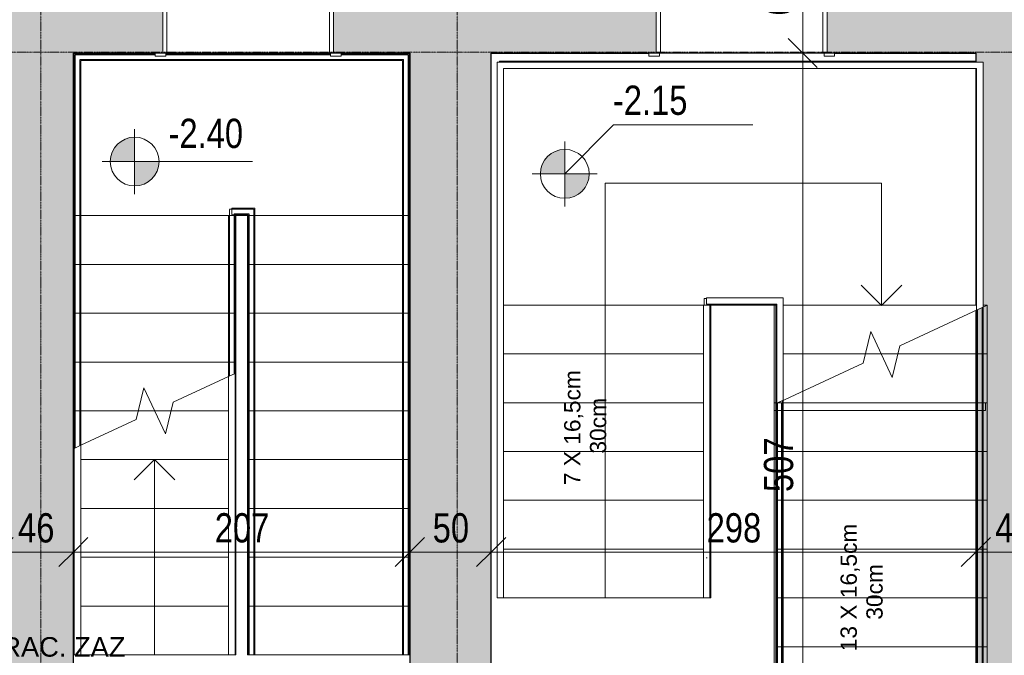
# Model space of a CAD drawing. Header units: centimetres. Extents: x 14733 to 18291, y -10798 to -8444.
# Tile 16 of 25: x 16207 to 16812, y -9251 to -8860. Entities that reach past the tile are written whole.
import ezdxf

# ---------------------------------------------------------------- set-up
doc = ezdxf.new("R2010")
doc.units = ezdxf.units.CM
doc.linetypes.add('Linia siatki', pattern=[0.9925, 0.47, -0.2175, 0.0875, -0.2175])
doc.linetypes.add('Ponad', pattern=[0.396875, 0.238125, -0.15875])
for name, color, linetype, lineweight in [('A-ANNO-DIMS', 211, 'Continuous', 9), ('A-ANNO-DIMS-100', 211, 'Continuous', 9), ('A-AREA', 32, 'Continuous', 9), ('A-AREA-IDEN', 2, 'Continuous', 9), ('A-DETL-THIN', 151, 'Continuous', 9), ('A-DOOR', 31, 'Continuous', 9), ('A-DOOR-FRAM', 31, 'Continuous', 18), ('A-FLOR-HRAL', 11, 'Continuous', 9), ('A-FLOR-HRAL-MBND', 5, 'Ponad', 9), ('A-WALL', 113, 'Continuous', 9), ('A-WALL-PATT', 111, 'Continuous', 25), ('G-ANNO-DIMS', 111, 'Continuous', 9), ('G-ANNO-TEXT', 231, 'Continuous', 9), ('S-GRID', 1, 'Continuous', 9), ('S-STRS', 31, 'Continuous', 9), ('S-STRS-ANNO', 31, 'Continuous', 9), ('S-STRS-MBND', 31, 'Ponad', 9)]:
    doc.layers.add(name, color=color, linetype=linetype, lineweight=lineweight)
doc.styles.add('Arial_2', font='arial.ttf', dxfattribs={"height": 10})
doc.styles.add('Arial_3', font='arial.ttf', dxfattribs={"width": 0.8, "height": 18})
doc.styles.add('Arial_4', font='arial.ttf', dxfattribs={"height": 12})
doc.dimstyles.new('Przekątna_-_1_8_mm_Arial', dxfattribs={"dimscale": 30.48, "dimtxt": 18.364669, "dimasz": 0.590551, "dimexe": 0.328084, "dimexo": 0.0625, "dimgap": 0.016404, "dimtad": 1, "dimdec": 0, "dimdsep": 46, "dimtxsty": 'Arial_3', "dimblk1": 'OBLIQUE', "dimblk2": 'OBLIQUE', "dimsah": 1, "dimcen": 0.09, "dimazin": 0, "dimtfac": 1, "dimtdec": 4, "dimtix": 1, "dimtmove": 0, "dimatfit": 3, "dimfxl": 0.328084, "dimfxlon": 1, "dimtvp": 1, "dimtolj": 1, "dimtzin": 0, "dimarcsym": 2})

# ---------------------------------------------------------------- blocks, each defined once
blk = doc.blocks.new('Poręcz - Poręcz-467791-1_Poziom piwnicy inwentaryzacja')
at = {"layer": 'A-FLOR-HRAL'}
for p, q in [((16627.58, -9035.71), (16627.58, -9031.67)), ((16627.58, -9035.71), (16627.58, -9031.67)), ((16627.58, -9035.71), (16627.58, -9031.67)), ((16627.58, -9031.67), (16629.08, -9031.67)), ((16627.58, -9035.71), (16627.58, -9031.67)), ((16630.58, -9035.71), (16630.58, -9035.17)), ((16630.58, -9035.71), (16630.58, -9035.17)), ((16630.58, -9035.71), (16630.58, -9035.17)), ((16630.58, -9035.71), (16630.58, -9035.17))]:
    blk.add_line(p, q, dxfattribs=at)
at = {"layer": 'A-FLOR-HRAL-MBND'}
for p, q in [((16675.66, -9094.45), (16675.66, -9395.71)), ((16675.66, -9094.45), (16675.66, -9395.71)), ((16675.66, -9094.45), (16675.66, -9395.71)), ((16675.66, -9094.45), (16675.66, -9395.71)), ((16672.66, -9095.85), (16672.66, -9395.71)), ((16672.66, -9095.85), (16672.66, -9395.71)), ((16672.66, -9095.85), (16672.66, -9395.71)), ((16672.66, -9095.85), (16672.66, -9395.71)), ((16675.66, -9395.71), (16672.66, -9395.71)), ((16675.66, -9395.71), (16672.66, -9395.71)), ((16675.66, -9395.71), (16672.66, -9395.71)), ((16675.66, -9395.71), (16672.66, -9395.71))]:
    blk.add_line(p, q, dxfattribs=at)
blk = doc.blocks.new('Poręcz - Poręcz-467795-1_Poziom piwnicy inwentaryzacja')
at = {"layer": 'A-FLOR-HRAL-MBND'}
for p, q in [((16795.58, -9038.53), (16795.58, -9395.71)), ((16795.58, -9038.53), (16795.58, -9395.71)), ((16795.58, -9038.53), (16795.58, -9395.71)), ((16795.58, -9038.53), (16795.58, -9395.71)), ((16798.58, -9037.13), (16798.58, -9395.71)), ((16798.58, -9037.13), (16798.58, -9395.71)), ((16798.58, -9037.13), (16798.58, -9395.71)), ((16798.58, -9037.13), (16798.58, -9395.71)), ((16798.58, -9395.71), (16795.58, -9395.71)), ((16798.58, -9395.71), (16795.58, -9395.71)), ((16798.58, -9395.71), (16795.58, -9395.71)), ((16798.58, -9395.71), (16795.58, -9395.71))]:
    blk.add_line(p, q, dxfattribs=at)
blk = doc.blocks.new('Typ poręczy górnej - Górna poręcz_wewnętrzny_-467807-1_Poziom piwnicy inwentaryzacja')
at = {"layer": 'A-FLOR-HRAL'}
for p, q in [((16627.08, -9187.02), (16627.08, -9215.71)), ((16628.87, -9191.15), (16629.29, -9191.15)), ((16631.08, -9215.71), (16631.08, -9187.02))]:
    blk.add_line(p, q, dxfattribs=at)
at = {"layer": 'A-FLOR-HRAL', "flags": 128}
blk.add_lwpolyline([(16629.29, -9215.71), (16629.08, -9215.71), (16628.88, -9215.71)], dxfattribs=at)
blk = doc.blocks.new('Typ poręczy górnej - Górna poręcz_wewnętrzny_-V1-1_Poziom piwnicy inwentaryzacja')
at = {"layer": 'A-FLOR-HRAL'}
for p, q in [((16629.08, -9031.17), (16629.08, -9035.17)), ((16629.08, -9031.17), (16676.16, -9031.17)), ((16676.16, -9031.17), (16676.16, -9094.22)), ((16627.08, -9035.71), (16631.08, -9035.71)), ((16627.08, -9215.71), (16627.08, -9035.71)), ((16629.08, -9035.17), (16672.16, -9035.17)), ((16631.08, -9215.71), (16631.08, -9035.71)), ((16672.16, -9035.17), (16672.16, -9096.08)), ((16672.16, -9096.08), (16676.16, -9094.22)), ((16627.08, -9215.71), (16631.08, -9215.71))]:
    blk.add_line(p, q, dxfattribs=at)
at = {"layer": 'A-FLOR-HRAL', "linetype": 'Ponad'}
for p, q in [((16676.16, -9094.22), (16676.16, -9395.71)), ((16672.16, -9096.08), (16672.16, -9395.71)), ((16676.16, -9395.71), (16672.16, -9395.71))]:
    blk.add_line(p, q, dxfattribs=at)
blk = doc.blocks.new('Typ poręczy górnej - Górna poręcz_wewnętrzny_-467821-1_Poziom piwnicy inwentaryzacja')
at = {"layer": 'A-FLOR-HRAL'}
for p, q in [((16500.16, -8886.25), (16799.08, -8886.25)), ((16500.16, -9215.71), (16500.16, -8886.25)), ((16799.08, -8886.25), (16799.08, -9005.71)), ((16504.16, -8890.25), (16795.08, -8890.25)), ((16504.16, -9215.71), (16504.16, -8890.25)), ((16795.08, -8890.25), (16795.08, -9005.71)), ((16795.08, -9005.71), (16795.08, -9038.76)), ((16799.08, -9005.71), (16799.08, -9036.9)), ((16795.08, -9038.76), (16799.08, -9036.9)), ((16500.16, -9215.71), (16504.16, -9215.71))]:
    blk.add_line(p, q, dxfattribs=at)
at = {"layer": 'A-FLOR-HRAL', "linetype": 'Ponad'}
for p, q in [((16795.08, -9038.76), (16795.08, -9395.71)), ((16799.08, -9036.9), (16799.08, -9395.71)), ((16799.08, -9395.71), (16795.08, -9395.71))]:
    blk.add_line(p, q, dxfattribs=at)
blk = doc.blocks.new('Drzwi-wewnętrzne-jednoskrzydłowe-dwupanelowe-drewniane - 1000 x 2100mm-724286-1_Poziom piwnicy inwentaryzacja')
at = {"layer": 'A-DOOR'}
for p, q in [((-57.135, 36.3175), (-50.635, 36.3175)), ((-57.135, 34.3175), (-57.135, 36.3175)), ((-50.635, 34.3175), (-57.135, 34.3175)), ((-50.635, 36.3175), (-50.635, 34.3175)), ((50.635, 36.3175), (57.135, 36.3175)), ((50.635, 34.3175), (50.635, 36.3175)), ((57.135, 34.3175), (50.635, 34.3175)), ((57.135, 36.3175), (57.135, 34.3175)), ((-57.135, -33.6825), (-50.635, -33.6825)), ((-57.135, -35.6825), (-57.135, -33.6825)), ((-50.635, -35.6825), (-57.135, -35.6825)), ((-50.635, -33.6825), (-50.635, -35.6825)), ((50.635, -33.6825), (57.135, -33.6825)), ((50.635, -35.6825), (50.635, -33.6825)), ((57.135, -35.6825), (50.635, -35.6825)), ((57.135, -33.6825), (57.135, -35.6825))]:
    blk.add_line(p, q, dxfattribs=at)
at = {"layer": 'A-DOOR', "lineweight": 18}
for p, q in [((46.5, -33.6825), (50, -33.6825)), ((46.5, -133.6825), (46.5, -33.6825)), ((50, -33.6825), (50, -133.6825)), ((50, -133.6825), (46.5, -133.6825))]:
    blk.add_line(p, q, dxfattribs=at)
at = {"layer": 'A-DOOR'}
blk.add_arc((50, -33.6825), 100, 180, 270, dxfattribs=at)
at = {"layer": 'A-DOOR-FRAM'}
for p, q in [((-52.5, 34.3175), (-50, 34.3175)), ((-52.5, -33.6825), (-52.5, 34.3175)), ((-50, 34.3175), (-50, -26.69)), ((50, 34.3175), (52.5, 34.3175)), ((50, -26.69), (50, 34.3175)), ((52.5, 34.3175), (52.5, -33.6825)), ((-50, -26.69), (-48.73, -26.69)), ((-50, -30.1825), (-50, -33.6825)), ((-48.73, -30.1825), (-50, -30.1825)), ((-48.73, -26.69), (-48.73, -30.1825)), ((48.73, -26.69), (50, -26.69)), ((48.73, -30.1825), (48.73, -26.69)), ((50, -30.1825), (48.73, -30.1825)), ((50, -33.6825), (50, -30.1825)), ((-50, -33.6825), (-52.5, -33.6825)), ((52.5, -33.6825), (50, -33.6825))]:
    blk.add_line(p, q, dxfattribs=at)
blk = doc.blocks.new('Poręcz - Poręcz-714956-1_Poziom piwnicy inwentaryzacja')
at = {"layer": 'A-FLOR-HRAL-MBND'}
for p, q in [((16335.58, -8976.67), (16350.66, -8976.67)), ((16335.58, -8980.71), (16335.58, -8976.67)), ((16335.58, -8976.67), (16350.66, -8976.67)), ((16335.58, -8980.71), (16335.58, -8976.67)), ((16335.58, -8976.67), (16350.66, -8976.67)), ((16335.58, -8980.71), (16335.58, -8976.67)), ((16335.58, -8976.67), (16350.66, -8976.67)), ((16335.58, -8980.71), (16335.58, -8976.67)), ((16350.66, -8976.67), (16350.66, -9250.71)), ((16350.66, -8976.67), (16350.66, -9250.71)), ((16350.66, -8976.67), (16350.66, -9250.71)), ((16350.66, -8976.67), (16350.66, -9250.71)), ((16335.58, -9079.28), (16335.58, -8980.71)), ((16335.58, -9079.28), (16335.58, -8980.71)), ((16335.58, -9079.28), (16335.58, -8980.71)), ((16335.58, -9079.28), (16335.58, -8980.71)), ((16338.58, -8979.67), (16347.66, -8979.67)), ((16338.58, -8980.71), (16338.58, -8979.67)), ((16338.58, -8979.67), (16347.66, -8979.67)), ((16338.58, -8980.71), (16338.58, -8979.67)), ((16338.58, -8979.67), (16347.66, -8979.67)), ((16338.58, -8980.71), (16338.58, -8979.67)), ((16338.58, -8979.67), (16347.66, -8979.67)), ((16338.58, -8980.71), (16338.58, -8979.67)), ((16338.58, -9077.88), (16338.58, -8980.71)), ((16338.58, -9077.88), (16338.58, -8980.71)), ((16338.58, -9077.88), (16338.58, -8980.71)), ((16338.58, -9077.88), (16338.58, -8980.71)), ((16347.66, -8979.67), (16347.66, -9250.71)), ((16347.66, -8979.67), (16347.66, -9250.71)), ((16347.66, -8979.67), (16347.66, -9250.71)), ((16347.66, -8979.67), (16347.66, -9250.71)), ((16350.66, -9250.71), (16347.66, -9250.71)), ((16350.66, -9250.71), (16347.66, -9250.71)), ((16350.66, -9250.71), (16347.66, -9250.71)), ((16350.66, -9250.71), (16347.66, -9250.71))]:
    blk.add_line(p, q, dxfattribs=at)
blk = doc.blocks.new('Poręcz - Poręcz-714960-1_Poziom piwnicy inwentaryzacja')
at = {"layer": 'A-FLOR-HRAL-MBND'}
for p, q in [((16240.66, -8881.75), (16289.99, -8881.75)), ((16240.66, -8980.71), (16240.66, -8881.75)), ((16240.66, -8881.75), (16289.99, -8881.75)), ((16240.66, -8980.71), (16240.66, -8881.75)), ((16240.66, -8881.75), (16289.99, -8881.75)), ((16240.66, -8980.71), (16240.66, -8881.75)), ((16240.66, -8881.75), (16289.99, -8881.75)), ((16240.66, -8980.71), (16240.66, -8881.75)), ((16296.49, -8881.75), (16397.76, -8881.75)), ((16296.49, -8881.75), (16397.76, -8881.75)), ((16296.49, -8881.75), (16397.76, -8881.75)), ((16296.49, -8881.75), (16397.76, -8881.75)), ((16404.26, -8881.75), (16445.58, -8881.75)), ((16404.26, -8881.75), (16445.58, -8881.75)), ((16404.26, -8881.75), (16445.58, -8881.75)), ((16404.26, -8881.75), (16445.58, -8881.75)), ((16445.58, -8881.75), (16445.58, -8950.71)), ((16445.58, -8881.75), (16445.58, -8950.71)), ((16445.58, -8881.75), (16445.58, -8950.71)), ((16445.58, -8881.75), (16445.58, -8950.71)), ((16243.66, -8884.75), (16442.58, -8884.75)), ((16243.66, -8980.71), (16243.66, -8884.75)), ((16243.66, -8884.75), (16442.58, -8884.75)), ((16243.66, -8980.71), (16243.66, -8884.75)), ((16243.66, -8884.75), (16442.58, -8884.75)), ((16243.66, -8980.71), (16243.66, -8884.75)), ((16243.66, -8884.75), (16442.58, -8884.75)), ((16243.66, -8980.71), (16243.66, -8884.75)), ((16442.58, -8884.75), (16442.58, -8950.71)), ((16442.58, -8884.75), (16442.58, -8950.71)), ((16442.58, -8884.75), (16442.58, -8950.71)), ((16442.58, -8884.75), (16442.58, -8950.71)), ((16442.58, -8950.71), (16442.58, -8980.71)), ((16442.58, -8950.71), (16442.58, -8980.71)), ((16442.58, -8950.71), (16442.58, -8980.71)), ((16442.58, -8950.71), (16442.58, -8980.71)), ((16445.58, -8950.71), (16445.58, -8980.71)), ((16445.58, -8950.71), (16445.58, -8980.71)), ((16445.58, -8950.71), (16445.58, -8980.71)), ((16445.58, -8950.71), (16445.58, -8980.71)), ((16240.66, -9123.55), (16240.66, -8980.71)), ((16240.66, -9123.55), (16240.66, -8980.71)), ((16240.66, -9123.55), (16240.66, -8980.71)), ((16240.66, -9123.55), (16240.66, -8980.71)), ((16243.66, -9122.15), (16243.66, -8980.71)), ((16243.66, -9122.15), (16243.66, -8980.71)), ((16243.66, -9122.15), (16243.66, -8980.71)), ((16243.66, -9122.15), (16243.66, -8980.71)), ((16442.58, -8980.71), (16442.58, -9250.71)), ((16442.58, -8980.71), (16442.58, -9250.71)), ((16442.58, -8980.71), (16442.58, -9250.71)), ((16442.58, -8980.71), (16442.58, -9250.71)), ((16445.58, -8980.71), (16445.58, -9250.71)), ((16445.58, -8980.71), (16445.58, -9250.71)), ((16445.58, -8980.71), (16445.58, -9250.71)), ((16445.58, -8980.71), (16445.58, -9250.71)), ((16445.58, -9250.71), (16442.58, -9250.71)), ((16445.58, -9250.71), (16442.58, -9250.71)), ((16445.58, -9250.71), (16442.58, -9250.71)), ((16445.58, -9250.71), (16442.58, -9250.71))]:
    blk.add_line(p, q, dxfattribs=at)
blk = doc.blocks.new('Typ poręczy górnej - Górna poręcz_wewnętrzny_-714972-1_Poziom piwnicy inwentaryzacja')
at = {"layer": 'A-FLOR-HRAL', "linetype": 'Ponad'}
for p, q in [((16337.08, -8976.17), (16337.08, -8980.17)), ((16337.08, -8976.17), (16351.16, -8976.17)), ((16351.16, -8976.17), (16351.16, -9250.71)), ((16335.08, -8980.71), (16339.08, -8980.71)), ((16335.08, -9079.52), (16335.08, -8980.71)), ((16337.08, -8980.17), (16347.16, -8980.17)), ((16339.08, -9077.65), (16339.08, -8980.71)), ((16347.16, -8980.17), (16347.16, -9250.71)), ((16351.16, -9250.71), (16347.16, -9250.71))]:
    blk.add_line(p, q, dxfattribs=at)
at = {"layer": 'A-FLOR-HRAL'}
for p, q in [((16339.08, -9077.65), (16335.08, -9079.52)), ((16335.08, -9250.71), (16335.08, -9079.52)), ((16339.08, -9250.71), (16339.08, -9077.65)), ((16335.08, -9250.71), (16339.08, -9250.71))]:
    blk.add_line(p, q, dxfattribs=at)
blk = doc.blocks.new('Typ poręczy górnej - Górna poręcz_wewnętrzny_-714986-1_Poziom piwnicy inwentaryzacja')
at = {"layer": 'A-FLOR-HRAL', "linetype": 'Ponad'}
for p, q in [((16240.16, -8881.25), (16289.99, -8881.25)), ((16240.16, -8980.71), (16240.16, -8881.25)), ((16296.49, -8881.25), (16397.76, -8881.25)), ((16404.26, -8881.25), (16446.08, -8881.25)), ((16446.08, -8881.25), (16446.08, -8950.71)), ((16244.16, -8885.25), (16442.08, -8885.25)), ((16244.16, -8980.71), (16244.16, -8885.25)), ((16442.08, -8885.25), (16442.08, -8950.71)), ((16442.08, -8950.71), (16442.08, -9250.71)), ((16446.08, -8950.71), (16446.08, -9250.71)), ((16240.16, -9123.78), (16240.16, -8980.71)), ((16244.16, -9121.91), (16244.16, -8980.71)), ((16446.08, -9250.71), (16442.08, -9250.71))]:
    blk.add_line(p, q, dxfattribs=at)
at = {"layer": 'A-FLOR-HRAL'}
for p, q in [((16244.16, -9121.91), (16240.16, -9123.78)), ((16240.16, -9250.71), (16240.16, -9123.78)), ((16244.16, -9250.71), (16244.16, -9121.91)), ((16240.16, -9250.71), (16244.16, -9250.71))]:
    blk.add_line(p, q, dxfattribs=at)
blk = doc.blocks.new('DIMBLOCK209-1_Poziom piwnicy inwentaryzacja')
at = {"layer": 'A-ANNO-DIMS-100'}
for p, q in [((16193.62, -9187.5), (16193.62, -9177.5)), ((16193.62, -9187.5), (16202.62, -9178.5)), ((16239.62, -9187.5), (16239.62, -9177.5)), ((16239.62, -9187.5), (16248.62, -9178.5)), ((16193.62, -9187.5), (16184.62, -9196.5)), ((16193.62, -9187.5), (16239.62, -9187.5)), ((16193.62, -9187.5), (16193.62, -9197.5)), ((16239.62, -9187.5), (16230.62, -9196.5)), ((16239.62, -9187.5), (16239.62, -9197.5))]:
    blk.add_line(p, q, dxfattribs=at)
at = {"layer": 'A-ANNO-DIMS-100', "color": 0, "insert": (16205.6, -9163.63), "char_height": 18, "width": 26.4451, "attachment_point": 1, "line_spacing_factor": 0.941778, "style": 'Arial_3'}
blk.add_mtext('46', dxfattribs=at)
blk = doc.blocks.new('_Oblique')
at = {"color": 0, "linetype": 'ByBlock', "lineweight": -2}
blk.add_line((-0.5, -0.5), (0.5, 0.5), dxfattribs=at)
blk = doc.blocks.new('DIMBLOCK210-1_Poziom piwnicy inwentaryzacja')
at = {"layer": 'A-ANNO-DIMS-100'}
for p, q in [((16239.62, -9187.5), (16239.62, -9177.5)), ((16239.62, -9187.5), (16248.62, -9178.5)), ((16446.62, -9187.5), (16446.62, -9177.5)), ((16446.62, -9187.5), (16455.62, -9178.5)), ((16239.62, -9187.5), (16230.62, -9196.5)), ((16239.62, -9187.5), (16446.62, -9187.5)), ((16239.62, -9187.5), (16239.62, -9197.5)), ((16446.62, -9187.5), (16437.62, -9196.5)), ((16446.62, -9187.5), (16446.62, -9197.5))]:
    blk.add_line(p, q, dxfattribs=at)
at = {"layer": 'A-ANNO-DIMS-100', "color": 0, "insert": (16326.59, -9163.63), "char_height": 18, "width": 39.6677, "attachment_point": 1, "line_spacing_factor": 0.941778, "style": 'Arial_3'}
blk.add_mtext('207', dxfattribs=at)
blk = doc.blocks.new('DIMBLOCK211-1_Poziom piwnicy inwentaryzacja')
at = {"layer": 'A-ANNO-DIMS-100'}
for p, q in [((16446.62, -9187.5), (16446.62, -9177.5)), ((16446.62, -9187.5), (16455.62, -9178.5)), ((16496.62, -9187.5), (16496.62, -9177.5)), ((16496.62, -9187.5), (16505.62, -9178.5)), ((16446.62, -9187.5), (16437.62, -9196.5)), ((16446.62, -9187.5), (16496.62, -9187.5)), ((16446.62, -9187.5), (16446.62, -9197.5)), ((16496.62, -9187.5), (16487.62, -9196.5)), ((16496.62, -9187.5), (16496.62, -9197.5))]:
    blk.add_line(p, q, dxfattribs=at)
at = {"layer": 'A-ANNO-DIMS-100', "color": 0, "insert": (16460.6, -9163.63), "char_height": 18, "width": 26.4451, "attachment_point": 1, "line_spacing_factor": 0.941778, "style": 'Arial_3'}
blk.add_mtext('50', dxfattribs=at)
blk = doc.blocks.new('DIMBLOCK212-1_Poziom piwnicy inwentaryzacja')
at = {"layer": 'A-ANNO-DIMS-100'}
for p, q in [((16496.62, -9187.5), (16496.62, -9177.5)), ((16496.62, -9187.5), (16505.62, -9178.5)), ((16794.62, -9187.5), (16794.62, -9177.5)), ((16794.62, -9187.5), (16803.62, -9178.5)), ((16496.62, -9187.5), (16487.62, -9196.5)), ((16496.62, -9187.5), (16794.62, -9187.5)), ((16496.62, -9187.5), (16496.62, -9197.5)), ((16794.62, -9187.5), (16785.62, -9196.5)), ((16794.62, -9187.5), (16794.62, -9197.5))]:
    blk.add_line(p, q, dxfattribs=at)
at = {"layer": 'A-ANNO-DIMS-100', "color": 0, "insert": (16629.09, -9163.63), "char_height": 18, "width": 39.6677, "attachment_point": 1, "line_spacing_factor": 0.941778, "style": 'Arial_3'}
blk.add_mtext('298', dxfattribs=at)
blk = doc.blocks.new('DIMBLOCK213-1_Poziom piwnicy inwentaryzacja')
at = {"layer": 'A-ANNO-DIMS-100'}
for p, q in [((16794.62, -9187.5), (16794.62, -9177.5)), ((16794.62, -9187.5), (16803.62, -9178.5)), ((16840.62, -9187.5), (16840.62, -9177.5)), ((16840.62, -9187.5), (16849.62, -9178.5)), ((16794.62, -9187.5), (16785.62, -9196.5)), ((16794.62, -9187.5), (16840.62, -9187.5)), ((16794.62, -9187.5), (16794.62, -9197.5)), ((16840.62, -9187.5), (16831.62, -9196.5)), ((16840.62, -9187.5), (16840.62, -9197.5))]:
    blk.add_line(p, q, dxfattribs=at)
at = {"layer": 'A-ANNO-DIMS-100', "color": 0, "insert": (16806.6, -9163.63), "char_height": 18, "width": 26.4451, "attachment_point": 1, "line_spacing_factor": 0.941778, "style": 'Arial_3'}
blk.add_mtext('46', dxfattribs=at)
blk = doc.blocks.new('DIMBLOCK240-1_Poziom piwnicy inwentaryzacja')
at = {"layer": 'A-ANNO-DIMS-100'}
for p, q in [((16688.14, -8812.71), (16679.14, -8803.71)), ((16688.14, -8812.71), (16678.14, -8812.71)), ((16688.14, -8812.71), (16688.14, -8880.71)), ((16688.14, -8812.71), (16697.14, -8821.71)), ((16688.14, -8812.71), (16698.14, -8812.71)), ((16688.14, -8880.71), (16679.14, -8871.71)), ((16688.14, -8880.71), (16678.14, -8880.71)), ((16688.14, -8880.71), (16697.14, -8889.71)), ((16688.14, -8880.71), (16698.14, -8880.71))]:
    blk.add_line(p, q, dxfattribs=at)
at = {"layer": 'A-ANNO-DIMS-100', "color": 0, "insert": (16664.27, -8857.73), "char_height": 18, "width": 26.4451, "attachment_point": 1, "rotation": 90, "line_spacing_factor": 0.941778, "style": 'Arial_3'}
blk.add_mtext('68', dxfattribs=at)
blk = doc.blocks.new('DIMBLOCK241-1_Poziom piwnicy inwentaryzacja')
at = {"layer": 'A-ANNO-DIMS-100'}
for p, q in [((16688.14, -8880.71), (16679.14, -8871.71)), ((16688.14, -8880.71), (16678.14, -8880.71)), ((16688.14, -8880.71), (16688.14, -9387.49)), ((16688.14, -8880.71), (16697.14, -8889.71)), ((16688.14, -8880.71), (16698.14, -8880.71)), ((16688.14, -9387.49), (16679.14, -9378.49)), ((16688.14, -9387.49), (16678.14, -9387.49)), ((16688.14, -9387.49), (16697.14, -9396.49)), ((16688.14, -9387.49), (16698.14, -9387.49))]:
    blk.add_line(p, q, dxfattribs=at)
at = {"layer": 'A-ANNO-DIMS-100', "color": 0, "insert": (16664.27, -9150.63), "char_height": 18, "width": 39.6677, "attachment_point": 1, "rotation": 90, "line_spacing_factor": 0.941778, "style": 'Arial_3'}
blk.add_mtext('507', dxfattribs=at)

msp = doc.modelspace()

# ---------------------------------------------------------------- hatches: boundary and pattern name
at = {"layer": 'A-WALL-PATT', "lineweight": 9}
h = msp.add_hatch(color=256, dxfattribs=at)
h.paths.add_polyline_path([(16193.62, -10340.49), (16239.62, -10340.49), (16239.62, -10307.71), (16193.62, -10307.71), (16193.62, -10312.35)])
h.paths.add_polyline_path([(16239.62, -10207.71), (16239.62, -9825.71), (16193.62, -9825.71), (16193.62, -10207.71), (16236.12, -10207.71)])
h.paths.add_polyline_path([(16214.54, -9680.71), (16239.62, -9680.71), (16239.62, -9545.71), (16193.62, -9545.71), (16193.62, -9680.71), (16209.62, -9680.71)])
h.paths.add_polyline_path([(16193.62, -9445.71), (16239.62, -9445.71), (16239.62, -8812.71), (16193.62, -8812.71), (16193.62, -9442.15)])
h = msp.add_hatch(color=256, dxfattribs=at)
h.paths.add_polyline_path([(16598.12, -8880.71), (16598.12, -8812.71), (16399.62, -8812.71), (16399.62, -8880.71), (16593.49, -8880.71)])
h.paths.add_polyline_path([(16707.76, -8880.71), (16794.62, -8880.71), (16794.62, -8812.71), (16703.12, -8812.71), (16703.12, -8880.71)])
h.paths.add_polyline_path([(16294.62, -8880.71), (16294.62, -8812.71), (16239.62, -8812.71), (16239.62, -8880.71), (16289.99, -8880.71)])
h = msp.add_hatch(color=256, dxfattribs=at)
h.paths.add_polyline_path([(16840.62, -10415.49), (16840.62, -9825.71), (16794.62, -9825.71), (16794.62, -10151.35), (16800.76, -10151.35), (16800.76, -10153.35), (16796.12, -10153.35), (16796.12, -10159.35), (16800.76, -10159.35), (16800.76, -10161.35), (16794.62, -10161.35), (16794.62, -10415.49)])
h.paths.add_polyline_path([(16824.62, -9680.71), (16840.62, -9680.71), (16840.62, -9564.17), (16794.62, -9564.17), (16794.62, -9680.71), (16819.7, -9680.71)])
h.paths.add_polyline_path([(16812.12, -9404.17), (16840.62, -9404.17), (16840.62, -8812.71), (16794.62, -8812.71), (16794.62, -8886.25), (16799.08, -8886.25), (16799.08, -9035.71), (16801.62, -9035.71), (16794.62, -9038.98), (16794.62, -9404.17), (16807.2, -9404.17)])
h.paths.add_polyline_path([(16794.62, -9035.71), (16795.08, -9035.71), (16795.08, -8890.25), (16794.62, -8890.25), (16794.62, -9005.71)])
msp.add_hatch(color=256, dxfattribs=at).paths.add_polyline_path([(16446.62, -9396.72), (16496.62, -9396.72), (16496.62, -8880.71), (16446.62, -8880.71), (16446.62, -9350.72)])
at = {"layer": 'G-ANNO-DIMS'}
h = msp.add_hatch(color=256, dxfattribs=at)
edge = h.paths.add_edge_path()
edge.add_arc((16277.31, -8947.45), 15, 90, 180)
edge.add_line((16262.31, -8947.45), (16277.31, -8947.45))
edge.add_line((16277.31, -8947.45), (16277.31, -8932.45))
h = msp.add_hatch(color=256, dxfattribs=at)
edge = h.paths.add_edge_path()
edge.add_arc((16541.84, -8955.01), 15, 90, 180)
edge.add_line((16526.84, -8955.01), (16541.84, -8955.01))
edge.add_line((16541.84, -8955.01), (16541.84, -8940.01))
h = msp.add_hatch(color=256, dxfattribs=at)
edge = h.paths.add_edge_path()
edge.add_arc((16277.31, -8947.45), 15, 270, 360)
edge.add_line((16292.31, -8947.45), (16277.31, -8947.45))
edge.add_line((16277.31, -8947.45), (16277.31, -8962.45))
h = msp.add_hatch(color=256, dxfattribs=at)
edge = h.paths.add_edge_path()
edge.add_arc((16541.84, -8955.01), 15, 270, 360)
edge.add_line((16556.84, -8955.01), (16541.84, -8955.01))
edge.add_line((16541.84, -8955.01), (16541.84, -8970.01))

# ---------------------------------------------------------------- linework, layer by layer
at = {"layer": 'A-AREA'}
for p, q in [((16670.62, -9095.71), (16670.62, -9035.71)), ((16670.62, -9387.49), (16670.62, -9095.71)), ((16670.62, -9095.71), (16671.62, -9095.71)), ((16672.95, -9095.71), (16794.62, -9095.71))]:
    msp.add_line(p, q, dxfattribs=at)
at = {"layer": 'A-DETL-THIN'}
for p, q in [((16670.62, -9095.71), (16670.62, -9387.49)), ((16675.16, -9095.71), (16670.62, -9095.71)), ((16670.62, -9095.71), (16800.62, -9095.71)), ((16670.62, -9100.53), (16670.62, -9095.71)), ((16800.62, -9100.53), (16670.62, -9100.53)), ((16675.16, -9387.49), (16675.16, -9095.71)), ((16800.62, -9095.71), (16800.62, -9100.53)), ((16239.62, -9350.71), (16239.62, -9100.71)), ((16446.62, -9100.71), (16446.62, -9350.71))]:
    msp.add_line(p, q, dxfattribs=at)
at = {"layer": 'A-WALL', "lineweight": 25}
for p, q in [((16239.62, -9350.72), (16239.62, -8880.71)), ((16239.62, -8880.71), (16289.99, -8880.71)), ((16404.26, -8880.71), (16446.62, -8880.71)), ((16446.62, -8880.71), (16446.62, -9350.72)), ((16496.62, -9396.72), (16496.62, -8880.71)), ((16496.62, -8880.71), (16593.49, -8880.71)), ((16707.76, -8880.71), (16794.62, -8880.71)), ((16794.62, -8880.71), (16794.62, -8886.25)), ((16794.62, -8890.25), (16794.62, -9035.71)), ((16794.62, -9038.98), (16794.62, -9387.49))]:
    msp.add_line(p, q, dxfattribs=at)
at = {"layer": 'A-WALL'}
for p, q in [((16397.12, -8880.71), (16297.12, -8880.71)), ((16700.62, -8880.71), (16600.62, -8880.71))]:
    msp.add_line(p, q, dxfattribs=at)
at = {"layer": 'G-ANNO-DIMS'}
for p, q in [((16541.84, -8955.01), (16571.89, -8924.95)), ((16571.89, -8924.95), (16657.5, -8924.95)), ((16277.31, -8927.45), (16277.31, -8967.45)), ((16277.31, -8947.45), (16277.31, -8932.45)), ((16541.84, -8935.01), (16541.84, -8975.01)), ((16541.84, -8955.01), (16541.84, -8940.01)), ((16297.31, -8947.45), (16257.31, -8947.45)), ((16262.31, -8947.45), (16277.31, -8947.45)), ((16292.31, -8947.45), (16277.31, -8947.45)), ((16277.31, -8947.45), (16277.31, -8962.45)), ((16277.31, -8947.45), (16303.01, -8947.45)), ((16303.01, -8947.45), (16349.86, -8947.45)), ((16561.84, -8955.01), (16521.84, -8955.01)), ((16526.84, -8955.01), (16541.84, -8955.01)), ((16556.84, -8955.01), (16541.84, -8955.01)), ((16541.84, -8955.01), (16541.84, -8970.01))]:
    msp.add_line(p, q, dxfattribs=at)
for centre, start, end in [((16277.31, -8947.45), 90, 180), ((16277.31, -8947.45), 0, 90), ((16541.84, -8955.01), 90, 180), ((16541.84, -8955.01), 0, 90), ((16277.31, -8947.45), 180, 270), ((16277.31, -8947.45), 270, 0), ((16541.84, -8955.01), 180, 270), ((16541.84, -8955.01), 270, 0)]:
    msp.add_arc(centre, 15, start, end, dxfattribs=at)
at = {"layer": 'S-GRID', "linetype": 'Linia siatki'}
for p, q in [((16219.62, -8503.99), (16219.62, -10737.87)), ((16475.62, -8503.99), (16475.62, -10737.87)), ((14732.76, -8880.21), (18230.94, -8880.21))]:
    msp.add_line(p, q, dxfattribs=at)
at = {"layer": 'S-STRS'}
for p, q in [((16501.62, -8885.71), (16501.62, -8886.25)), ((16794.62, -8885.71), (16501.62, -8885.71)), ((16504.16, -9035.71), (16627.08, -9035.71)), ((16631.08, -9035.71), (16631.62, -9035.71)), ((16631.62, -9035.71), (16671.62, -9035.71)), ((16631.62, -9065.71), (16631.62, -9035.71)), ((16672.16, -9035.71), (16671.62, -9035.71)), ((16671.62, -9035.71), (16671.62, -9065.71)), ((16795.08, -9035.71), (16676.16, -9035.71)), ((16801.62, -9035.71), (16799.08, -9035.71)), ((16504.16, -9065.71), (16627.08, -9065.71)), ((16631.08, -9065.71), (16631.62, -9065.71)), ((16631.62, -9095.71), (16631.62, -9065.71)), ((16671.62, -9065.71), (16671.62, -9095.71)), ((16672.16, -9065.71), (16671.62, -9065.71)), ((16726.65, -9065.71), (16676.16, -9065.71)), ((16746.74, -9065.71), (16736.48, -9065.71)), ((16339.62, -9100.71), (16339.62, -9077.4)), ((16504.16, -9095.71), (16627.08, -9095.71)), ((16631.08, -9095.71), (16631.62, -9095.71)), ((16631.62, -9125.71), (16631.62, -9095.71)), ((16671.62, -9095.71), (16671.62, -9096.33)), ((16672.16, -9095.71), (16671.62, -9095.71)), ((16279.58, -9100.71), (16289.62, -9100.71)), ((16299.67, -9100.71), (16335.08, -9100.71)), ((16339.08, -9100.71), (16339.62, -9100.71)), ((16339.62, -9130.71), (16339.62, -9100.71)), ((16239.62, -9130.71), (16240.16, -9130.71)), ((16244.16, -9130.71), (16335.08, -9130.71)), ((16339.08, -9130.71), (16339.62, -9130.71)), ((16339.62, -9160.71), (16339.62, -9130.71)), ((16504.16, -9125.71), (16627.08, -9125.71)), ((16631.08, -9125.71), (16631.62, -9125.71)), ((16631.62, -9155.71), (16631.62, -9125.71)), ((16239.62, -9160.71), (16240.16, -9160.71)), ((16244.16, -9160.71), (16335.08, -9160.71)), ((16339.08, -9160.71), (16339.62, -9160.71)), ((16339.62, -9190.71), (16339.62, -9160.71)), ((16504.16, -9155.71), (16627.08, -9155.71)), ((16631.08, -9155.71), (16631.62, -9155.71)), ((16631.62, -9185.71), (16631.62, -9155.71)), ((16239.62, -9190.71), (16240.16, -9190.71)), ((16244.16, -9190.71), (16335.08, -9190.71)), ((16339.08, -9190.71), (16339.62, -9190.71)), ((16339.62, -9220.71), (16339.62, -9190.71)), ((16504.16, -9185.71), (16627.08, -9185.71)), ((16631.08, -9185.71), (16631.62, -9185.71)), ((16631.62, -9215.71), (16631.62, -9185.71)), ((16239.62, -9220.71), (16240.16, -9220.71)), ((16244.16, -9220.71), (16335.08, -9220.71)), ((16339.08, -9220.71), (16339.62, -9220.71)), ((16339.62, -9250.71), (16339.62, -9220.71)), ((16504.16, -9215.71), (16627.08, -9215.71)), ((16631.08, -9215.71), (16631.62, -9215.71)), ((16239.62, -9250.71), (16240.16, -9250.71)), ((16244.16, -9250.71), (16335.08, -9250.71)), ((16339.08, -9250.71), (16339.62, -9250.71))]:
    msp.add_line(p, q, dxfattribs=at)
at = {"layer": 'S-STRS', "linetype": 'Ponad'}
for p, q in [((16504.16, -9035.71), (16627.08, -9035.71)), ((16631.08, -9035.71), (16631.62, -9035.71)), ((16672.16, -9035.71), (16671.62, -9035.71)), ((16795.08, -9035.71), (16676.16, -9035.71)), ((16801.62, -9035.71), (16799.08, -9035.71)), ((16504.16, -9065.71), (16627.08, -9065.71)), ((16631.08, -9065.71), (16631.62, -9065.71)), ((16672.16, -9065.71), (16671.62, -9065.71)), ((16726.65, -9065.71), (16676.16, -9065.71)), ((16746.74, -9065.71), (16736.48, -9065.71)), ((16504.16, -9095.71), (16627.08, -9095.71)), ((16631.08, -9095.71), (16631.62, -9095.71)), ((16672.16, -9095.71), (16671.62, -9095.71)), ((16279.58, -9100.71), (16289.62, -9100.71)), ((16299.67, -9100.71), (16335.08, -9100.71)), ((16339.08, -9100.71), (16339.62, -9100.71)), ((16239.62, -9130.71), (16240.16, -9130.71)), ((16244.16, -9130.71), (16335.08, -9130.71)), ((16339.08, -9130.71), (16339.62, -9130.71)), ((16504.16, -9125.71), (16627.08, -9125.71)), ((16631.08, -9125.71), (16631.62, -9125.71)), ((16239.62, -9160.71), (16240.16, -9160.71)), ((16244.16, -9160.71), (16335.08, -9160.71)), ((16339.08, -9160.71), (16339.62, -9160.71)), ((16504.16, -9155.71), (16627.08, -9155.71)), ((16631.08, -9155.71), (16631.62, -9155.71)), ((16239.62, -9190.71), (16240.16, -9190.71)), ((16244.16, -9190.71), (16335.08, -9190.71)), ((16339.08, -9190.71), (16339.62, -9190.71)), ((16504.16, -9185.71), (16627.08, -9185.71)), ((16631.08, -9185.71), (16631.62, -9185.71)), ((16239.62, -9220.71), (16240.16, -9220.71)), ((16244.16, -9220.71), (16335.08, -9220.71)), ((16339.08, -9220.71), (16339.62, -9220.71)), ((16504.16, -9215.71), (16627.08, -9215.71)), ((16631.08, -9215.71), (16631.62, -9215.71)), ((16239.62, -9250.71), (16240.16, -9250.71)), ((16244.16, -9250.71), (16335.08, -9250.71)), ((16339.08, -9250.71), (16339.62, -9250.71))]:
    msp.add_line(p, q, dxfattribs=at)
at = {"layer": 'S-STRS-ANNO'}
for p, q in [((16566.62, -8960.71), (16736.62, -8960.71)), ((16566.62, -9035.71), (16566.62, -8960.71)), ((16736.62, -8960.71), (16736.62, -9035.71)), ((16736.62, -9036.02), (16724.12, -9023.52)), ((16736.62, -9036.02), (16749.12, -9023.52)), ((16566.62, -9065.71), (16566.62, -9035.71)), ((16736.62, -9035.71), (16736.62, -9036.02)), ((16566.62, -9095.71), (16566.62, -9065.71)), ((16566.62, -9125.71), (16566.62, -9095.71)), ((16289.62, -9130.71), (16277.12, -9143.21)), ((16289.62, -9160.71), (16289.62, -9130.71)), ((16289.62, -9130.71), (16302.12, -9143.21)), ((16566.62, -9155.71), (16566.62, -9125.71)), ((16289.62, -9190.71), (16289.62, -9160.71)), ((16566.62, -9185.71), (16566.62, -9155.71)), ((16289.62, -9220.71), (16289.62, -9190.71)), ((16566.62, -9215.71), (16566.62, -9185.71)), ((16289.62, -9250.71), (16289.62, -9220.71))]:
    msp.add_line(p, q, dxfattribs=at)
at = {"layer": 'S-STRS-MBND'}
for p, q in [((16239.62, -8880.71), (16239.62, -8980.71)), ((16289.99, -8880.71), (16239.62, -8880.71)), ((16397.12, -8880.71), (16297.12, -8880.71)), ((16446.62, -8880.71), (16404.26, -8880.71)), ((16446.62, -8980.71), (16446.62, -8880.71)), ((16239.62, -8980.71), (16339.62, -8980.71)), ((16239.62, -9092.53), (16239.62, -8980.71)), ((16239.62, -8980.71), (16339.62, -8980.71)), ((16339.62, -8980.71), (16346.62, -8980.71)), ((16339.62, -9077.4), (16339.62, -8980.71)), ((16446.62, -8980.71), (16346.62, -8980.71)), ((16346.62, -8980.71), (16346.62, -9250.71)), ((16446.62, -8980.71), (16346.62, -8980.71)), ((16446.62, -8980.71), (16446.62, -9250.71)), ((16239.62, -9010.71), (16339.62, -9010.71)), ((16239.62, -9010.71), (16339.62, -9010.71)), ((16446.62, -9010.71), (16346.62, -9010.71)), ((16446.62, -9010.71), (16346.62, -9010.71)), ((16801.62, -9035.71), (16801.62, -9395.71)), ((16239.62, -9040.71), (16339.62, -9040.71)), ((16239.62, -9040.71), (16339.62, -9040.71)), ((16446.62, -9040.71), (16346.62, -9040.71)), ((16446.62, -9040.71), (16346.62, -9040.71)), ((16736.48, -9065.71), (16726.65, -9065.71)), ((16736.48, -9065.71), (16726.65, -9065.71)), ((16801.62, -9065.71), (16746.74, -9065.71)), ((16801.62, -9065.71), (16746.74, -9065.71)), ((16239.62, -9070.71), (16339.62, -9070.71)), ((16239.62, -9070.71), (16339.62, -9070.71)), ((16446.62, -9070.71), (16346.62, -9070.71)), ((16446.62, -9070.71), (16346.62, -9070.71)), ((16671.62, -9096.33), (16671.62, -9395.71)), ((16801.62, -9095.71), (16672.95, -9095.71)), ((16801.62, -9095.71), (16672.95, -9095.71)), ((16239.62, -9100.71), (16279.58, -9100.71)), ((16239.62, -9100.71), (16279.58, -9100.71)), ((16289.62, -9100.71), (16299.67, -9100.71)), ((16289.62, -9100.71), (16299.67, -9100.71)), ((16446.62, -9100.71), (16346.62, -9100.71)), ((16446.62, -9100.71), (16346.62, -9100.71)), ((16446.62, -9130.71), (16346.62, -9130.71)), ((16446.62, -9130.71), (16346.62, -9130.71)), ((16801.62, -9125.71), (16671.62, -9125.71)), ((16801.62, -9125.71), (16671.62, -9125.71)), ((16446.62, -9160.71), (16346.62, -9160.71)), ((16446.62, -9160.71), (16346.62, -9160.71)), ((16801.62, -9155.71), (16671.62, -9155.71)), ((16801.62, -9155.71), (16671.62, -9155.71)), ((16446.62, -9190.71), (16346.62, -9190.71)), ((16446.62, -9190.71), (16346.62, -9190.71)), ((16801.62, -9185.71), (16671.62, -9185.71)), ((16801.62, -9185.71), (16671.62, -9185.71)), ((16446.62, -9220.71), (16346.62, -9220.71)), ((16446.62, -9220.71), (16346.62, -9220.71)), ((16801.62, -9215.71), (16671.62, -9215.71)), ((16801.62, -9215.71), (16671.62, -9215.71)), ((16801.62, -9245.71), (16671.62, -9245.71)), ((16801.62, -9245.71), (16671.62, -9245.71)), ((16446.62, -9250.71), (16346.62, -9250.71))]:
    msp.add_line(p, q, dxfattribs=at)
at = {"layer": 'S-STRS-MBND', "linetype": 'Continuous'}
for p, q in [((16747.95, -9060.74), (16801.62, -9035.71)), ((16725.29, -9071.31), (16730.02, -9051.86)), ((16730.02, -9051.86), (16743.23, -9080.19)), ((16743.23, -9080.19), (16747.95, -9060.74)), ((16671.62, -9096.33), (16725.29, -9071.31)), ((16335.08, -9079.52), (16300.95, -9095.43)), ((16339.62, -9077.4), (16339.08, -9077.65)), ((16283.02, -9086.55), (16278.29, -9106)), ((16296.23, -9114.88), (16283.02, -9086.55)), ((16300.95, -9095.43), (16296.23, -9114.88)), ((16278.29, -9106), (16244.16, -9121.91)), ((16240.16, -9123.78), (16239.62, -9124.03))]:
    msp.add_line(p, q, dxfattribs=at)

# ---------------------------------------------------------------- block references
at = {"layer": 'A-DOOR', "rotation": 180}
for p in [(16347.12, -8846.4), (16650.62, -8846.4)]:
    msp.add_blockref('Drzwi-wewnętrzne-jednoskrzydłowe-dwupanelowe-drewniane - 1000 x 2100mm-724286-1_Poziom piwnicy inwentaryzacja', p, dxfattribs=at)
at = {"layer": 'A-FLOR-HRAL'}
for name in ['Typ poręczy górnej - Górna poręcz_wewnętrzny_-714986-1_Poziom piwnicy inwentaryzacja', 'Poręcz - Poręcz-714960-1_Poziom piwnicy inwentaryzacja', 'Typ poręczy górnej - Górna poręcz_wewnętrzny_-467821-1_Poziom piwnicy inwentaryzacja', 'Typ poręczy górnej - Górna poręcz_wewnętrzny_-714972-1_Poziom piwnicy inwentaryzacja', 'Poręcz - Poręcz-714956-1_Poziom piwnicy inwentaryzacja', 'Typ poręczy górnej - Górna poręcz_wewnętrzny_-V1-1_Poziom piwnicy inwentaryzacja', 'Poręcz - Poręcz-467791-1_Poziom piwnicy inwentaryzacja', 'Poręcz - Poręcz-467795-1_Poziom piwnicy inwentaryzacja', 'Typ poręczy górnej - Górna poręcz_wewnętrzny_-467807-1_Poziom piwnicy inwentaryzacja']:
    msp.add_blockref(name, (0, 0), dxfattribs=at)

# ---------------------------------------------------------------- texts
at = {"layer": 'A-AREA-IDEN', "insert": (16071.44, -9239.82), "char_height": 12, "width": 261.3501, "attachment_point": 1, "style": 'Arial_4'}
msp.add_mtext('SZATNIA DLA PRAC. ZAZ', dxfattribs=at)
at = {"layer": 'G-ANNO-DIMS', "char_height": 18, "width": 54.2095, "attachment_point": 1, "line_spacing_factor": 0.941778, "style": 'Arial_3'}
for s, insert in [('-2.15', (16571.41, -8900.74)), ('-2.40', (16298.14, -8921.1))]:
    msp.add_mtext(s, dxfattribs=dict(at, insert=insert))
at = {"layer": 'G-ANNO-TEXT', "color": 7, "char_height": 10, "attachment_point": 1, "rotation": 90, "style": 'Arial_2'}
for s, insert, width in [('7 X 16,5cm', (16541.42, -9146.37), 85.7806), ('     30cm', (16557.3, -9146.37), 64.9367), ('13 X 16,5cm', (16711.42, -9248.51), 95.4008), ('     30cm', (16727.3, -9248.51), 64.9367)]:
    msp.add_mtext(s, dxfattribs=dict(at, insert=insert, width=width))

# ---------------------------------------------------------------- dimensions: what is measured, and where the dimension line sits
at = {"layer": 'A-ANNO-DIMS'}
for base, p1, p2, override, picture, middle in [((16688.14, -8880.71), (16698.14, -8812.71), (16698.14, -8880.71), {"dimpost": '<>', "dimfxl": 68}, 'DIMBLOCK240-1_Poziom piwnicy inwentaryzacja', (16678.45, -8846.71)), ((16688.14, -9387.49), (16698.14, -8880.71), (16698.14, -9387.49), {"dimpost": '<>', "dimfxl": 506.774794}, 'DIMBLOCK241-1_Poziom piwnicy inwentaryzacja', (16678.45, -9134.1))]:
    dim = msp.add_linear_dim(base=base, p1=p1, p2=p2, angle=90, dimstyle='Przekątna_-_1_8_mm_Arial', override=override, dxfattribs=at)
    dim.commit()
    dim.dimension.update_dxf_attribs({"geometry": picture, "text_midpoint": middle})
for base, p1, p2, override, picture, middle in [((16239.62, -9187.5), (16193.62, -9177.5), (16239.62, -9177.5), {"dimpost": '<>', "dimfxl": 46}, 'DIMBLOCK209-1_Poziom piwnicy inwentaryzacja', (16216.62, -9177.81)), ((16446.62, -9187.5), (16239.62, -9177.5), (16446.62, -9177.5), {"dimpost": '<>', "dimfxl": 207}, 'DIMBLOCK210-1_Poziom piwnicy inwentaryzacja', (16343.12, -9177.81)), ((16496.62, -9187.5), (16446.62, -9177.5), (16496.62, -9177.5), {"dimpost": '<>', "dimfxl": 50}, 'DIMBLOCK211-1_Poziom piwnicy inwentaryzacja', (16471.62, -9177.81)), ((16794.62, -9187.5), (16496.62, -9177.5), (16794.62, -9177.5), {"dimpost": '<>', "dimfxl": 298}, 'DIMBLOCK212-1_Poziom piwnicy inwentaryzacja', (16645.62, -9177.81)), ((16840.62, -9187.5), (16794.62, -9177.5), (16840.62, -9177.5), {"dimpost": '<>', "dimfxl": 46}, 'DIMBLOCK213-1_Poziom piwnicy inwentaryzacja', (16817.62, -9177.81))]:
    dim = msp.add_linear_dim(base=base, p1=p1, p2=p2, dimstyle='Przekątna_-_1_8_mm_Arial', override=override, dxfattribs=at)
    dim.commit()
    dim.dimension.update_dxf_attribs({"geometry": picture, "text_midpoint": middle})

doc.saveas('drawing.dxf')
